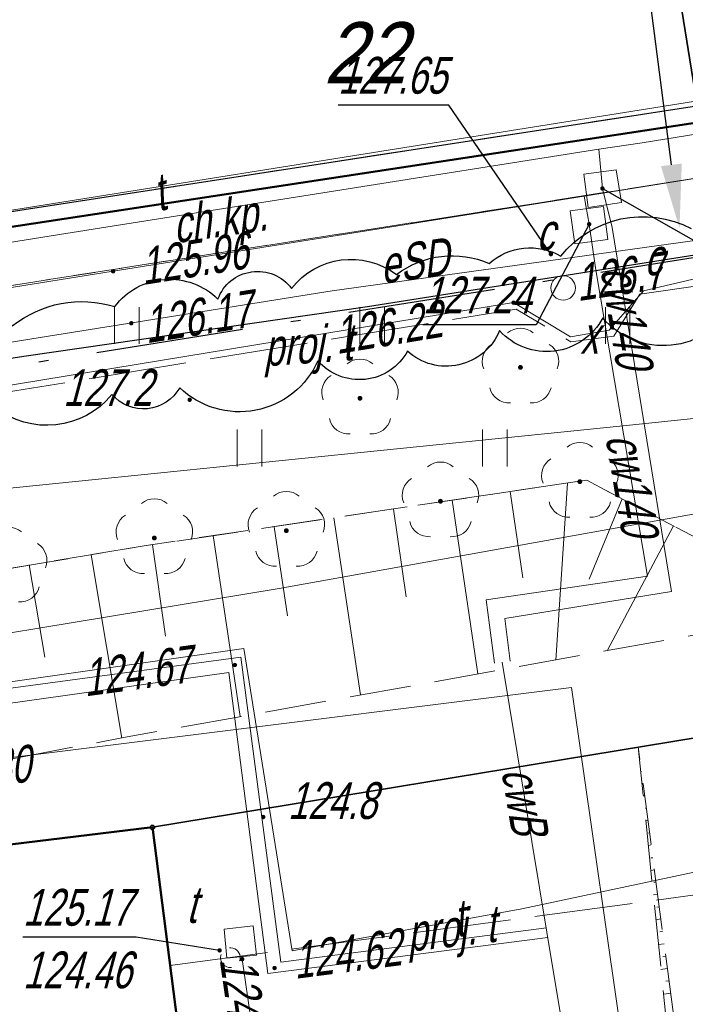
# Model space of a CAD drawing. Extents: x 7463256 to 7464485, y 5957341 to 5958260.
# Tile 39 of 256: x 7463398 to 7463412, y 5957503 to 5957523. Entities that reach past the tile are written whole.
import ezdxf
from ezdxf import colors
from ezdxf.entities.mleader import LeaderData, LeaderLine
from ezdxf.enums import TextEntityAlignment as Align
from ezdxf.math import Vec2, Vec3

# ---------------------------------------------------------------- set-up
doc = ezdxf.new("R2010")
doc.units = 0
doc.header["$MEASUREMENT"] = 0
for name, pattern in [('1.5_0.5', [2, 1.5, -0.5]), ('218-500', [1, 0.5, -0.5]), ('GAK', [5.2, 3, -1, 0.2, -1]), ('l219_500', [0]), ('mz1.0_0.5', [1.5, 1, -0.5]), ('mz1.25_0.5', [1.75, 1.25, -0.5]), ('mz2.0_0.5', [2.5, 2, -0.5])]:
    doc.linetypes.add(name, pattern=pattern)
doc.layers.get('0').update_dxf_attribs({"color": 2, "linetype": 'CONTINUOUS', "lineweight": 5})
for name, color, linetype in [('000 Inne (niezydentyfikowane)', 7, 'CONTINUOUS'), ('211-Nr działki', 7, 'CONTINUOUS'), ('218-Granica użytku', 7, 'CONTINUOUS'), ('219-Linia granicy', 7, 'CONTINUOUS'), ('312-Budynek (powierzchnia)', 7, 'CONTINUOUS'), ('chodnik (powierzchnia)', 7, 'CONTINUOUS'), ('chodnik (powierzchnia)-Atr17', 7, 'CONTINUOUS'), ('drzewo liściaste (punkt)', 7, 'CONTINUOUS'), ('jezdnia (powierzchnia)', 7, 'CONTINUOUS'), ('krawężnik (linia)', 7, 'CONTINUOUS'), ('ogrodzenie trwałe (linia)', 7, 'CONTINUOUS'), ('przewód ciepłowniczy (linia)', 7, 'CONTINUOUS'), ('przewód ciepłowniczy (linia)-Atr1', 7, 'CONTINUOUS'), ('przewód elektroenergetyczny (linia)', 7, 'CONTINUOUS'), ('przewód elektroenergetyczny (linia)-Atr1', 7, 'CONTINUOUS'), ('przewód telekomunikacyjny (linia)', 7, 'CONTINUOUS'), ('przewód telekomunikacyjny (linia)-Atr1', 7, 'CONTINUOUS'), ('przewód telekomunikacyjny - projektowany lub w budowie (linia) - ob. projektowany', 7, 'CONTINUOUS'), ('przewód telekomunikacyjny - projektowany lub w budowie (linia) - ob. projektowany-Atr1', 7, 'CONTINUOUS'), ('przewód wodociągowy (linia)', 7, 'CONTINUOUS'), ('przewód wodociągowy (linia)-Atr1', 7, 'CONTINUOUS'), ('Punkt budynku', 7, 'CONTINUOUS'), ('punkt o określonej wysokości (sieć ciepłownicza)', 7, 'CONTINUOUS'), ('punkt o określonej wysokości (sieć ciepłownicza)-Atr2', 7, 'CONTINUOUS'), ('punkt o określonej wysokości (sieć elektroenergetyczna)', 7, 'CONTINUOUS'), ('punkt o określonej wysokości (sieć elektroenergetyczna)-Atr2', 7, 'CONTINUOUS'), ('punkt o określonej wysokości (sieć niezidentyfikowana)', 7, 'CONTINUOUS'), ('punkt o określonej wysokości (sieć niezidentyfikowana)-Atr2', 7, 'CONTINUOUS'), ('punkt o określonej wysokości (sieć telekomunikacyjna)', 7, 'CONTINUOUS'), ('punkt o określonej wysokości (sieć telekomunikacyjna)-Atr2', 7, 'CONTINUOUS'), ('punkt o określonej wysokości (sieć telekomunikacyjna)-Atr3', 7, 'CONTINUOUS'), ('punkt wysokościowy naturalny', 7, 'CONTINUOUS'), ('punkt wysokościowy naturalny-Atr2', 7, 'CONTINUOUS'), ('rura ochronna - przewód elektroenergetyczny (linia)', 7, 'CONTINUOUS'), ('skarpa nieumocniona (powierzchnia)', 7, 'CONTINUOUS'), ('studzienka - przewód ciepłowniczy (powierzchnia)', 7, 'CONTINUOUS'), ('studzienka - przewód ciepłowniczy (powierzchnia)-Atr17', 7, 'CONTINUOUS'), ('studzienka - przewód telekomunikacyjny (powierzchnia)', 7, 'CONTINUOUS'), ('studzienka - przewód telekomunikacyjny (powierzchnia)-Atr17', 7, 'CONTINUOUS'), ('trawnik (powierzchnia)', 7, 'CONTINUOUS'), ('trawnik (powierzchnia) - symbol', 7, 'CONTINUOUS'), ('urządzenie techniczne projektowane lub w budowie (sieć telekomunikacyjna) - punkt - ob. projektowany', 7, 'CONTINUOUS'), ('właz okrągły - siec niezidentyfikowana (punkt)', 7, 'CONTINUOUS'), ('właz okrągły - siec niezidentyfikowana (punkt)-Atr17', 7, 'CONTINUOUS')]:
    doc.layers.add(name, color=color, linetype=linetype)
doc.layers.add('____proj LSN', color=1, linetype='CONTINUOUS', lineweight=5)
doc.layers.add('OBMBS-21-18876-opis proj', color=1, linetype='CONTINUOUS', lineweight=18)
doc.styles.get("Standard").update_dxf_attribs({"font": 'txt', "width": 0.75})
doc.linetypes.add('902-500', pattern='A,3.75,0,[1,ksztalty.shx,S=0.5,R=0,X=0,Y=0],3.75', length=7.5)

# ---------------------------------------------------------------- blocks, each defined once
blk = doc.blocks.new('OP021')
at = {"linetype": 'Continuous', "lineweight": 13}
h = blk.add_hatch(color=0, dxfattribs=at)
edge = h.paths.add_edge_path()
edge.add_arc((0, 0), 0.05, 0, 360)
at = {"color": 0, "linetype": 'Continuous', "lineweight": 13}
for centre, start, end in [((0, 0.4), 49.272, 130.728), ((-0.38, 0.124), 121.308, 202.548), ((0.38, 0.124), 337.452, 58.692), ((-0.235, -0.324), 193.221, 274.871), ((0.235, -0.324), 265.129, 346.779)]:
    blk.add_arc(centre, 0.4, start, end, dxfattribs=at)
blk = doc.blocks.new('PW01')
at = {"linetype": 'Continuous', "lineweight": 13}
h = blk.add_hatch(color=0, dxfattribs=at)
edge = h.paths.add_edge_path()
edge.add_arc((0, 0), 0.045, 0, 360)
blk = doc.blocks.new('US22')
at = {"color": 0, "linetype": 'Continuous', "lineweight": 13}
blk.add_circle((0, 0), 0.25, dxfattribs=at)
blk = doc.blocks.new('TU04')
at = {"color": 0, "linetype": 'Continuous', "lineweight": 13}
for p, q in [((0, 0), (0, 0.75)), ((0.5, 0), (0.5, 0.75))]:
    blk.add_line(p, q, dxfattribs=at)
blk = doc.blocks.new('US01P')
at = {"color": 0, "linetype": 'Continuous', "lineweight": 13}
for points in [[(0.082, 0.181), (0.072, 0.186), (0.034, 0.197), (-0.006, 0.2), (-0.046, 0.194), (-0.084, 0.182), (-0.118, 0.161), (-0.148, 0.135), (-0.172, 0.103), (-0.189, 0.066), (-0.198, 0.028), (-0.2, -0.001)], [(-0.082, -0.182), (-0.061, -0.191), (-0.022, -0.199), (0.018, -0.199), (0.057, -0.192), (0.094, -0.177), (0.127, -0.155), (0.155, -0.126), (0.177, -0.093), (0.192, -0.056), (0.199, -0.016), (0.2, 0)]]:
    blk.add_lwpolyline(points, dxfattribs=at)
blk = doc.blocks.new('PUNKTBUD')
at = {"color": 0}
blk.add_circle((0, 0), 0.045, dxfattribs=at)

msp = doc.modelspace()

# ---------------------------------------------------------------- linework, layer by layer
at = {"layer": '000 Inne (niezydentyfikowane)', "color": 7, "linetype": 'Continuous', "lineweight": 13}
for p, q in [((7463408.21, 5957513.01), (7463408.47, 5957511.25)), ((7463409.38, 5957513.18), (7463409.14, 5957509.57)), ((7463407.03, 5957512.83), (7463407.55, 5957509.29)), ((7463410.49, 5957512.86), (7463409.82, 5957511.22)), ((7463405.83, 5957512.65), (7463406.09, 5957510.86)), ((7463404.62, 5957512.47), (7463405.16, 5957508.86)), ((7463403.4, 5957512.29), (7463403.67, 5957510.47)), ((7463411.54, 5957512.31), (7463410.19, 5957509.76)), ((7463402.16, 5957512.11), (7463402.71, 5957508.42)), ((7463400.92, 5957511.92), (7463401.19, 5957510.06)), ((7463399.67, 5957511.72), (7463400.3, 5957507.98)), ((7463398.41, 5957511.51), (7463398.73, 5957509.63)), ((7463410.89, 5957507.3), (7463410.87, 5957507.3)), ((7463410.92, 5957507.05), (7463410.91, 5957507.05)), ((7463410.95, 5957506.8), (7463410.92, 5957506.8)), ((7463410.98, 5957506.55), (7463410.97, 5957506.55)), ((7463411.02, 5957506.3), (7463410.97, 5957506.29)), ((7463411.05, 5957506.05), (7463411.03, 5957506.04)), ((7463411.08, 5957505.8), (7463411.03, 5957505.79)), ((7463411.12, 5957505.54), (7463411.08, 5957505.54)), ((7463411.15, 5957505.29), (7463411.08, 5957505.28)), ((7463411.18, 5957505.04), (7463411.14, 5957505.04)), ((7463411.22, 5957504.79), (7463411.13, 5957504.78)), ((7463411.25, 5957504.54), (7463411.2, 5957504.53)), ((7463411.28, 5957504.29), (7463411.18, 5957504.27)), ((7463411.32, 5957504.04), (7463411.26, 5957504.03)), ((7463411.35, 5957503.78), (7463411.23, 5957503.77)), ((7463411.38, 5957503.53), (7463411.32, 5957503.52)), ((7463411.41, 5957503.28), (7463411.28, 5957503.26)), ((7463411.45, 5957503.03), (7463411.38, 5957503.02)), ((7463411.48, 5957502.78), (7463411.34, 5957502.76))]:
    msp.add_line(p, q, dxfattribs=at)
at = {"layer": '218-Granica użytku', "color": 3, "linetype": '218-500', "lineweight": 18, "flags": 128}
msp.add_lwpolyline([(7463415.55, 5957521.07), (7463349.73, 5957511.05)], dxfattribs=at)
at = {"layer": '219-Linia granicy', "color": 3, "linetype": 'l219_500', "lineweight": 50, "flags": 128}
msp.add_lwpolyline([(7463415.55, 5957521.07), (7463349.73, 5957511.05)], dxfattribs=at)
at = {"layer": '312-Budynek (powierzchnia)', "color": 7, "linetype": 'Continuous', "lineweight": 50, "flags": 128}
for points in [[(7463388.59, 5957504.66), (7463400.92, 5957506.16)], [(7463400.92, 5957506.16), (7463406.36, 5957463.55)]]:
    msp.add_lwpolyline(points, dxfattribs=at)
at = {"layer": '____proj LSN', "color": 7, "lineweight": 30}
for points in [[(7463387.158, 5957514.648, -0.31525), (7463389.118, 5957514.93, -0.309176), (7463390.887, 5957515.145, -0.5206), (7463390.887, 5957515.145, -0.549395), (7463392.579, 5957515.414, -0.5206), (7463392.579, 5957515.414, -0.328656), (7463395.018, 5957515.687, -0.39779), (7463396.803, 5957516.025, -0.5206), (7463396.803, 5957516.025, -0.690642), (7463398.063, 5957516.385, -0.5206), (7463398.063, 5957516.385, -0.248275), (7463400.153, 5957516.78, -0.5206), (7463400.153, 5957516.78, -0.454027), (7463402.255, 5957516.933, -0.5206), (7463402.255, 5957516.933, -0.597325), (7463403.754, 5957517.149, -0.5206), (7463403.754, 5957517.149, -0.411443), (7463405.894, 5957517.432, -0.5206), (7463405.894, 5957517.432, -0.272536), (7463407.784, 5957517.66, -0.326959), (7463409.244, 5957517.806, -0.5206), (7463409.244, 5957517.806, -0.359769), (7463411.898, 5957518.374, -0.5206)], [(7463412.751, 5957516.816, -0.5206), (7463410.096, 5957516.548, -0.5206), (7463410.096, 5957516.548, -0.5206), (7463407.995, 5957516.29, -0.5206), (7463407.995, 5957516.29, -0.5206), (7463406.118, 5957515.87, -0.5206), (7463406.118, 5957515.87, -0.5206), (7463404.293, 5957515.672, -0.5206), (7463404.293, 5957515.672, -0.5206), (7463401.477, 5957515.125, -0.5206), (7463401.477, 5957515.125, -0.5206), (7463400.095, 5957514.99, -0.5206), (7463400.095, 5957514.99, -0.413148), (7463397.703, 5957514.735, -0.5206)]]:
    msp.add_lwpolyline(points, format="xyb", dxfattribs=at)
at = {"layer": 'chodnik (powierzchnia)', "color": 7, "linetype": 'mz1.0_0.5', "lineweight": 18, "flags": 128}
msp.add_lwpolyline([(7463445.75, 5957498.83), (7463448.8, 5957499.45), (7463452.23, 5957512.33), (7463455.11, 5957523.13), (7463454.05, 5957524.28), (7463440.57, 5957522.28), (7463440.12, 5957521.69), (7463439.86, 5957520.84), (7463439.85, 5957520.02), (7463438.85, 5957519.83), (7463438.92, 5957521.22), (7463439.26, 5957522.18), (7463439.84, 5957522.97), (7463440.27, 5957523.26), (7463454.47, 5957525.36), (7463455.66, 5957524.38), (7463456.51, 5957523.19), (7463456.62, 5957522.72), (7463448.75, 5957493.58), (7463451.12, 5957475.5), (7463437.85, 5957473.77), (7463433.94, 5957462.22), (7463435.56, 5957449.69), (7463433.99, 5957449.58), (7463432.42, 5957462.31), (7463436.18, 5957473.6), (7463436.08, 5957474.28), (7463434.06, 5957474.08), (7463433.72, 5957477.59), (7463435.62, 5957477.87), (7463435.09, 5957481.83), (7463432.27, 5957481.21), (7463431.86, 5957484.28), (7463434.75, 5957484.8), (7463431.42, 5957510.68), (7463431.13, 5957512.62), (7463430.41, 5957518.67), (7463429.88, 5957519.81), (7463429.03, 5957520.73), (7463427.91, 5957521.34), (7463426.39, 5957521.68), (7463420.12, 5957520.67), (7463375.89, 5957513.74), (7463376.01, 5957515.32), (7463418.79, 5957521.92), (7463421.69, 5957522.49), (7463426.09, 5957523.13), (7463427.78, 5957522.99), (7463429.27, 5957522.42), (7463430.5, 5957521.48), (7463431.44, 5957520.19), (7463431.96, 5957518.66), (7463437.54, 5957475.3), (7463448.6, 5957476.77)], close=True, dxfattribs=at)
at = {"layer": 'jezdnia (powierzchnia)', "color": 7, "linetype": '1.5_0.5', "lineweight": 18, "flags": 128}
msp.add_lwpolyline([(7463591.769, 5957590.04), (7463594.62, 5957579.65), (7463594.79, 5957579.07), (7463596.31, 5957573.71), (7463597.08, 5957571.26), (7463598.44, 5957567.63), (7463599.77, 5957563.99), (7463601.39, 5957560.33), (7463603, 5957556.92), (7463604.8, 5957553.45), (7463606.67, 5957549.88), (7463607.91, 5957547.85), (7463608.89, 5957546.32), (7463610.59, 5957543.72), (7463613.11, 5957540.23), (7463614.06, 5957539.06), (7463616.64, 5957535.71), (7463619.11, 5957532.45), (7463621.08, 5957529.83), (7463628.6, 5957519.98), (7463628.85, 5957519.6), (7463629.15, 5957519.23), (7463629.46, 5957518.87), (7463629.77, 5957518.51), (7463630.08, 5957518.15), (7463630.4, 5957517.79), (7463630.71, 5957517.44), (7463631.03, 5957517.09), (7463631.36, 5957516.74), (7463631.69, 5957516.39), (7463632.02, 5957516.05), (7463632.35, 5957515.71), (7463632.67, 5957515.38), (7463632.99, 5957515.05), (7463633.31, 5957514.73), (7463633.64, 5957514.41), (7463633.97, 5957514.1), (7463634.3, 5957513.79), (7463634.64, 5957513.48), (7463634.98, 5957513.18), (7463635.33, 5957512.88), (7463635.68, 5957512.58), (7463636.03, 5957512.29), (7463636.4, 5957511.99), (7463636.78, 5957511.7), (7463637.16, 5957511.42), (7463637.55, 5957511.14), (7463637.94, 5957510.87), (7463638.34, 5957510.6), (7463638.74, 5957510.35), (7463639.14, 5957510.09), (7463639.55, 5957509.85), (7463639.96, 5957509.61), (7463640.38, 5957509.38), (7463642.84, 5957508.24), (7463664.97, 5957492.53), (7463637.77, 5957502.4), (7463635.02, 5957503.55), (7463634.57, 5957503.76), (7463634.12, 5957503.98), (7463633.68, 5957504.22), (7463633.25, 5957504.47), (7463632.83, 5957504.73), (7463632.41, 5957505), (7463632.01, 5957505.29), (7463631.61, 5957505.59), (7463631.22, 5957505.9), (7463630.84, 5957506.22), (7463629.34, 5957507.67), (7463614.31, 5957526.12), (7463607.42, 5957531.18), (7463601.26, 5957534.12), (7463592.11, 5957537.46), (7463582.8, 5957540.04), (7463578.77, 5957540.9), (7463562.61, 5957542.27), (7463545.44, 5957541.57), (7463525.75, 5957538.68), (7463489.6, 5957533.13), (7463485.87, 5957532.52), (7463482.19, 5957530.95), (7463472.45, 5957526.44), (7463471.25, 5957525.52), (7463470.32, 5957524.14), (7463469.89, 5957523.54), (7463467.66, 5957515.23), (7463467.32, 5957515.32), (7463466.99, 5957515.41), (7463466.65, 5957515.5), (7463466.18, 5957513.75), (7463466.52, 5957513.66), (7463466.85, 5957513.57), (7463467.19, 5957513.48), (7463469.89, 5957523.54), (7463463.58, 5957500.08), (7463463.25, 5957500.17), (7463462.92, 5957500.25), (7463462.59, 5957500.34), (7463462.14, 5957498.62), (7463462.47, 5957498.53), (7463462.8, 5957498.45), (7463463.13, 5957498.36), (7463459.63, 5957485.41), (7463458.39, 5957485.74), (7463455.73, 5957476.33), (7463457.09, 5957475.96), (7463463.86, 5957474.19), (7463464.79, 5957477.72), (7463467.83, 5957476.92), (7463467.77, 5957476.7), (7463467.71, 5957476.47), (7463467.66, 5957476.25), (7463468.82, 5957475.94), (7463468.88, 5957476.17), (7463468.93, 5957476.4), (7463468.99, 5957476.62), (7463469.28, 5957476.55), (7463469.96, 5957476.37), (7463470.75, 5957479.31), (7463471.02, 5957479.24), (7463471.29, 5957479.17), (7463471.56, 5957479.1), (7463471.83, 5957479.03), (7463469.83, 5957470.77), (7463468.39, 5957465.19), (7463471.46, 5957464.38), (7463467.55, 5957451.02), (7463465.51, 5957447), (7463462.32, 5957444.2), (7463449.04, 5957441.48), (7463441.03, 5957432.97), (7463438.44, 5957432.79), (7463435.93, 5957446.13), (7463438.61, 5957447.13), (7463439.57, 5957448.35), (7463450.04, 5957473.65), (7463451.08, 5957474.98), (7463451.12, 5957475.5), (7463448.75, 5957493.58), (7463456.62, 5957522.72), (7463456.51, 5957523.19), (7463455.66, 5957524.38), (7463454.47, 5957525.36), (7463440.27, 5957523.26), (7463439.84, 5957522.97), (7463439.26, 5957522.18), (7463438.92, 5957521.22), (7463438.85, 5957519.83), (7463439.85, 5957520.02), (7463442.8, 5957520.53), (7463445.75, 5957498.83), (7463448.6, 5957476.77), (7463437.54, 5957475.3), (7463431.96, 5957518.66), (7463431.44, 5957520.19), (7463430.5, 5957521.48), (7463429.27, 5957522.42), (7463427.78, 5957522.99), (7463426.09, 5957523.13), (7463421.69, 5957522.49), (7463418.79, 5957521.92), (7463376.01, 5957515.32), (7463334.96, 5957509.14), (7463334.47, 5957515.53), (7463334.26, 5957521.17), (7463334.04, 5957522.29), (7463334.48, 5957520.99), (7463334.79, 5957520.19), (7463335.34, 5957519.65), (7463336.05, 5957519.42), (7463337.13, 5957519.61), (7463338.12, 5957520.23), (7463338.91, 5957521.17), (7463339.69, 5957522.36), (7463342.64, 5957522.54), (7463343.21, 5957521.22), (7463343.94, 5957520.24), (7463344.8, 5957519.42), (7463345.72, 5957518.76), (7463346.74, 5957518.19), (7463347.84, 5957517.75), (7463348.77, 5957517.46), (7463382.62, 5957522.66), (7463407.52, 5957526.48), (7463412.42, 5957527.23), (7463432.39, 5957530.36), (7463438.28, 5957531.28), (7463439.27, 5957531.43), (7463440.77, 5957531.67), (7463463.05, 5957535.17), (7463469.41, 5957536.19), (7463485.95, 5957538.82), (7463487.91, 5957539.15), (7463505.7, 5957542.11), (7463506.8, 5957542.48), (7463507.91, 5957543.56), (7463509.24, 5957545.81), (7463509.79, 5957547.9), (7463514.89, 5957549.48), (7463515.34, 5957548.02), (7463516.02, 5957546.59), (7463516.84, 5957545.44), (7463517.92, 5957544.71), (7463519.34, 5957544.39), (7463529.12, 5957545.81), (7463536.72, 5957547.02), (7463542.97, 5957547.77), (7463550.75, 5957548.47), (7463557.74, 5957548.84), (7463562.91, 5957548.67), (7463569.76, 5957548.4), (7463579.41, 5957548.08), (7463582.97, 5957549.54), (7463585.43, 5957551.54), (7463587.37, 5957553.5), (7463588.97, 5957555.95), (7463589.14, 5957555.59), (7463589.64, 5957556.42), (7463590.36, 5957558.13), (7463590.82, 5957559.79), (7463591.1, 5957561.3), (7463591.18, 5957562.71), (7463591.21, 5957564.41), (7463590.65, 5957566.85), (7463589.9, 5957570.06), (7463589.09, 5957573.66), (7463588.01, 5957579.07), (7463587.09, 5957582.93), (7463585.652, 5957589.138)], dxfattribs=at)
at = {"layer": 'krawężnik (linia)', "color": 7, "linetype": 'Continuous', "lineweight": 25, "flags": 128}
msp.add_lwpolyline([(7463336.04, 5957503.32), (7463376.55, 5957509.27), (7463375.89, 5957513.74), (7463376.01, 5957515.32), (7463418.79, 5957521.92), (7463421.69, 5957522.49), (7463426.09, 5957523.13), (7463427.78, 5957522.99), (7463429.27, 5957522.42), (7463430.5, 5957521.48), (7463431.44, 5957520.19), (7463431.96, 5957518.66), (7463437.54, 5957475.3)], dxfattribs=at)
at = {"layer": 'ogrodzenie trwałe (linia)', "color": 7, "linetype": '902-500', "lineweight": 35, "flags": 128}
msp.add_lwpolyline([(7463412.06, 5957508), (7463400.92, 5957506.16)], dxfattribs=at)
at = {"layer": 'przewód ciepłowniczy (linia)', "color": 212, "linetype": 'Continuous', "lineweight": 18, "flags": 128}
for points in [[(7463387.18, 5957516.35), (7463399.03, 5957518.25), (7463410.02, 5957519.99), (7463410.9, 5957520.12), (7463422.75, 5957522.04), (7463430.95, 5957523.46)], [(7463430.14, 5957522.28), (7463423.85, 5957521.27), (7463411.97, 5957519.39), (7463409.72, 5957519.03), (7463400.12, 5957517.5), (7463388.26, 5957515.6), (7463376.4, 5957513.8), (7463375.46, 5957513.61), (7463375.14, 5957513.34), (7463374.95, 5957512.92), (7463375.02, 5957511.94), (7463375.3, 5957509.43), (7463375.49, 5957507.69), (7463375.7, 5957506.8), (7463375.98, 5957506.47), (7463376.38, 5957506.33), (7463377.41, 5957506.39), (7463381.02, 5957506.93), (7463381.69, 5957506.8), (7463382.11, 5957506.62), (7463382.38, 5957506.3), (7463382.7, 5957505.4), (7463384.51, 5957490.52), (7463386.16, 5957478.58)], [(7463410.02, 5957519.99), (7463410.09, 5957519.19), (7463410.29, 5957518.39), (7463411.5, 5957510.97), (7463408.1, 5957510.42), (7463408.21, 5957509.55)], [(7463407.89, 5957509.51), (7463407.72, 5957510.8), (7463411.01, 5957511.28), (7463409.95, 5957517.57), (7463409.82, 5957518.46), (7463409.72, 5957519.03)], [(7463305.77, 5957496.7), (7463313.32, 5957497.56), (7463321.14, 5957498.46), (7463320.36, 5957505.18), (7463410.51, 5957514.35), (7463436.6, 5957517.07), (7463437.18, 5957511.34), (7463444.15, 5957511.8), (7463446.07, 5957511.87)], [(7463408.95, 5957504.11), (7463403.54, 5957503.41), (7463402.72, 5957509.63), (7463390.71, 5957508.01), (7463391.31, 5957504.99)], [(7463408.05, 5957509.53), (7463408.96, 5957504.02), (7463412.2, 5957484.5), (7463415.1, 5957462.36), (7463415.14, 5957462.1)], [(7463391.66, 5957505.03), (7463391.21, 5957507.73), (7463402.48, 5957509.32), (7463403.27, 5957503.18), (7463408.98, 5957503.91)]]:
    msp.add_lwpolyline(points, dxfattribs=at)
at = {"layer": 'przewód elektroenergetyczny (linia)', "color": 1, "linetype": 'Continuous', "lineweight": 18, "flags": 128}
for points in [[(7463545.53, 5957525.01), (7463533.65, 5957524.5), (7463526.21, 5957524.15), (7463517.9, 5957524.11), (7463510.15, 5957524.07), (7463494.86, 5957524.3), (7463487.59, 5957524.4), (7463477.05, 5957524.31), (7463470.92, 5957524.22), (7463470.27, 5957524.18), (7463455.64, 5957523.2), (7463447.97, 5957523.03), (7463439.55, 5957521.79), (7463432.39, 5957520.97), (7463427.96, 5957520.46), (7463418.24, 5957519), (7463404.58, 5957517.1), (7463398.46, 5957516.12), (7463384.16, 5957513.79), (7463369.43, 5957511.47), (7463359.36, 5957510.05)], [(7463428.55, 5957515.45), (7463418.52, 5957513.73), (7463403.5, 5957511.03), (7463396.58, 5957509.89), (7463392.57, 5957509.46), (7463378.67, 5957508.18), (7463372.04, 5957507.61), (7463362.13, 5957504.89), (7463355.32, 5957504.04), (7463349.36, 5957503.37), (7463350.82, 5957492), (7463351.75, 5957485.03), (7463351.95, 5957483.37), (7463352.12, 5957478.75), (7463352.28, 5957475.33)], [(7463428.55, 5957515.45), (7463418.52, 5957513.73), (7463403.5, 5957511.03), (7463396.58, 5957509.89), (7463392.57, 5957509.46), (7463378.67, 5957508.18), (7463372.04, 5957507.61), (7463362.13, 5957504.89), (7463355.32, 5957504.04)], [(7463418.52, 5957513.73), (7463403.5, 5957511.03), (7463396.58, 5957509.89), (7463392.57, 5957509.46), (7463378.67, 5957508.18), (7463372.04, 5957507.61), (7463362.13, 5957504.89), (7463355.32, 5957504.04)]]:
    msp.add_lwpolyline(points, dxfattribs=at)
at = {"layer": 'przewód telekomunikacyjny (linia)', "color": 30, "linetype": 'Continuous', "lineweight": 18, "flags": 128}
for points in [[(7463467.08, 5957542.44), (7463461.53, 5957543.44), (7463460.37, 5957541.23), (7463437.06, 5957537.73), (7463435.23, 5957539.04), (7463433.1, 5957538.85), (7463431.26, 5957536.86), (7463410.91, 5957533.7), (7463411.85, 5957527.81), (7463413.45, 5957517.69), (7463410.93, 5957517.1), (7463410.23, 5957516.3), (7463409.44, 5957516.16), (7463408.28, 5957516.86), (7463377.06, 5957511.73), (7463377.53, 5957507.38), (7463372.63, 5957506.78), (7463365.34, 5957504.64), (7463347.17, 5957502.57)], [(7463389.33, 5957443.44), (7463381.32, 5957504.15), (7463381.28, 5957504.49), (7463381.15, 5957504.82), (7463380.93, 5957505.37), (7463376.14, 5957504.79), (7463373.9, 5957505.39), (7463373.87, 5957505.69), (7463373.22, 5957514.08), (7463373.19, 5957514.4), (7463373.52, 5957514.52), (7463375.12, 5957515.09), (7463430.27, 5957523.89), (7463432.74, 5957523.74), (7463433.08, 5957523.72), (7463433.13, 5957523.38), (7463434.74, 5957513.4), (7463435.48, 5957512.31), (7463435.68, 5957512.01), (7463436.04, 5957512), (7463438.27, 5957511.91), (7463441.29, 5957512.31), (7463442.61, 5957512.05), (7463442.94, 5957511.98)], [(7463391.21, 5957504.98), (7463390.56, 5957508.06), (7463402.78, 5957509.81), (7463403.77, 5957503.64), (7463408.45, 5957504.5), (7463412.41, 5957505.34)], [(7463408.39, 5957456.73), (7463408.31, 5957460.7), (7463406.77, 5957473.61), (7463405.5, 5957483.49), (7463404.12, 5957494), (7463402.74, 5957503.52)]]:
    msp.add_lwpolyline(points, dxfattribs=at)
at = {"layer": 'przewód telekomunikacyjny - projektowany lub w budowie (linia) - ob. projektowany', "color": 30, "linetype": 'mz2.0_0.5', "lineweight": 18, "flags": 128}
for points in [[(7463410.85, 5957517.03), (7463413.42, 5957517.41)], [(7463410.32, 5957516.18), (7463410.85, 5957517.03)], [(7463296.33, 5957497.38), (7463306.23, 5957498.42), (7463319.16, 5957499.75), (7463324.16, 5957499.86), (7463337.54, 5957501.34), (7463362.48, 5957503.87), (7463372.7, 5957506.76), (7463377.82, 5957507.21), (7463379, 5957509.46), (7463391.26, 5957511.36), (7463392.42, 5957514.13), (7463408.33, 5957516.73), (7463409.45, 5957516.06)], [(7463409.45, 5957516.06), (7463410.32, 5957516.18)], [(7463401.28, 5957503.34), (7463412.56, 5957504.86)]]:
    msp.add_lwpolyline(points, dxfattribs=at)
at = {"layer": 'przewód wodociągowy (linia)', "color": 5, "linetype": 'Continuous', "lineweight": 18, "flags": 128}
msp.add_lwpolyline([(7463379.75, 5957503.36), (7463382.18, 5957504.18), (7463386.09, 5957505.59), (7463388.67, 5957506.42), (7463391.68, 5957506.79), (7463400.99, 5957507.95), (7463409.46, 5957509.01), (7463410.62, 5957500.91), (7463412.18, 5957490.12), (7463412.61, 5957486.81), (7463414.78, 5957487.12)], dxfattribs=at)
at = {"layer": 'punkt o określonej wysokości (sieć ciepłownicza)-Atr2', "color": 7, "flags": 128}
for points in [[(7463410.09, 5957519.19), (7463412.09, 5957518.05), (7463414.398, 5957518.05)], [(7463409.82, 5957518.46), (7463408.74, 5957516.41), (7463406.432, 5957516.41)]]:
    msp.add_lwpolyline(points, dxfattribs=at)
at = {"layer": 'punkt o określonej wysokości (sieć niezidentyfikowana)-Atr2', "color": 7, "flags": 128}
msp.add_lwpolyline([(7463409.04, 5957517.85), (7463406.96, 5957520.89), (7463404.703, 5957520.89)], dxfattribs=at)
at = {"layer": 'punkt o określonej wysokości (sieć telekomunikacyjna)-Atr2', "color": 7, "flags": 128}
msp.add_lwpolyline([(7463402.29, 5957503.65), (7463400.59, 5957503.92), (7463398.282, 5957503.92)], dxfattribs=at)
at = {"layer": 'rura ochronna - przewód elektroenergetyczny (linia)', "color": 6, "linetype": 'Continuous', "lineweight": 30}
msp.add_lwpolyline([(7463386.77, 5957514.07), (7463392, 5957514.78), (7463398.3, 5957515.77), (7463405.3, 5957516.78), (7463412.49, 5957517.92), (7463412.43, 5957518.35), (7463410.86, 5957528.11), (7463409.56, 5957534.77), (7463414.2, 5957535.49), (7463419.88, 5957536.34), (7463430.87, 5957538.05)], dxfattribs=at)
at = {"layer": 'rura ochronna - przewód elektroenergetyczny (linia)', "color": 1, "linetype": 'Continuous', "lineweight": 35, "flags": 128}
msp.add_lwpolyline([(7463410.86, 5957528.11), (7463412.43, 5957518.35)], dxfattribs=at)
at = {"layer": 'skarpa nieumocniona (powierzchnia)', "color": 7, "linetype": 'mz1.25_0.5', "lineweight": 18, "flags": 128}
for points in [[(7463414.79, 5957510.59), (7463400.33, 5957507.99), (7463388.83, 5957505.8), (7463379.26, 5957504.64), (7463379.1, 5957502.37), (7463375.06, 5957499.48), (7463369.89, 5957497.05), (7463365.92, 5957495.63), (7463350.52, 5957491.84), (7463363.07, 5957495.8), (7463368.72, 5957498.88), (7463373.44, 5957501.36), (7463376.83, 5957503.28), (7463377.07, 5957505.56), (7463378.99, 5957507.88), (7463389.09, 5957509.94), (7463400.75, 5957511.9), (7463409.77, 5957513.24)], [(7463417.16, 5957459.63), (7463415.77, 5957459.46), (7463410.82, 5957507.8)]]:
    msp.add_lwpolyline(points, close=True, dxfattribs=at)
at = {"layer": 'studzienka - przewód ciepłowniczy (powierzchnia)', "color": 212, "linetype": 'Continuous', "lineweight": 18, "flags": 128}
for points in [[(7463409.71, 5957519.48), (7463410.37, 5957519.57), (7463410.48, 5957518.9), (7463409.8, 5957518.8)], [(7463409.53, 5957518.06), (7463409.43, 5957518.73), (7463410.11, 5957518.82), (7463410.2, 5957518.15)]]:
    msp.add_lwpolyline(points, close=True, dxfattribs=at)
at = {"layer": 'studzienka - przewód telekomunikacyjny (powierzchnia)', "color": 30, "linetype": 'Continuous', "lineweight": 18, "flags": 128}
msp.add_lwpolyline([(7463402.44, 5957503.49), (7463402.38, 5957504.08), (7463402.97, 5957504.15), (7463403.04, 5957503.55)], close=True, dxfattribs=at)
at = {"layer": 'trawnik (powierzchnia)', "color": 7, "linetype": 'mz1.0_0.5', "lineweight": 18, "flags": 128}
msp.add_lwpolyline([(7463427.91, 5957521.34), (7463429.03, 5957520.73), (7463429.88, 5957519.81), (7463430.41, 5957518.67), (7463431.13, 5957512.62), (7463430.73, 5957512.56), (7463430.33, 5957512.5), (7463429.94, 5957512.45), (7463429.54, 5957512.39), (7463421.14, 5957511.36), (7463414.79, 5957510.59), (7463409.77, 5957513.24), (7463400.75, 5957511.9), (7463389.09, 5957509.94), (7463378.99, 5957507.88), (7463377.07, 5957505.56), (7463376.83, 5957503.28), (7463376.64, 5957503.17), (7463336.31, 5957496.02), (7463335.88, 5957500.81), (7463335.15, 5957507.63), (7463336.04, 5957503.32), (7463376.55, 5957509.27), (7463375.89, 5957513.74), (7463420.12, 5957520.67), (7463426.39, 5957521.68)], close=True, dxfattribs=at)

# ---------------------------------------------------------------- block references
at = {"layer": 'drzewo liściaste (punkt)', "color": 94, "linetype": 'Continuous', "lineweight": 13}
for p in [(7463408.42, 5957515.54), (7463405.15, 5957514.91), (7463409.63, 5957513.21), (7463406.79, 5957512.81), (7463403.65, 5957512.21), (7463400.96, 5957512.06), (7463397.99, 5957511.48)]:
    msp.add_blockref('OP021', p, dxfattribs=at)
at = {"layer": 'Punkt budynku', "color": 5, "linetype": 'Continuous', "lineweight": 18}
msp.add_blockref('PUNKTBUD', (7463400.92, 5957506.16), dxfattribs=at)
at = {"layer": 'punkt o określonej wysokości (sieć ciepłownicza)', "color": 212, "linetype": 'Continuous', "lineweight": 13}
for p in [(7463410.09, 5957519.19), (7463409.82, 5957518.46), (7463400.12, 5957517.5), (7463402.6, 5957509.47), (7463403.41, 5957503.29)]:
    msp.add_blockref('PW01', p, dxfattribs=at)
at = {"layer": 'punkt o określonej wysokości (sieć elektroenergetyczna)', "color": 1, "linetype": 'Continuous', "lineweight": 13, "rotation": 9.097000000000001}
msp.add_blockref('PW01', (7463400.49, 5957516.44), dxfattribs=at)
at = {"layer": 'punkt o określonej wysokości (sieć niezidentyfikowana)', "color": 7, "linetype": 'Continuous', "lineweight": 13}
msp.add_blockref('PW01', (7463409.04, 5957517.85), dxfattribs=at)
at = {"layer": 'punkt o określonej wysokości (sieć telekomunikacyjna)', "color": 30, "linetype": 'Continuous', "lineweight": 13}
for p in [(7463408.28, 5957516.86), (7463402.29, 5957503.65), (7463402.75, 5957503.47)]:
    msp.add_blockref('PW01', p, dxfattribs=at)
at = {"layer": 'punkt wysokościowy naturalny', "color": 7, "linetype": 'Continuous', "lineweight": 13}
for p in [(7463401.68, 5957514.88), (7463403.18, 5957506.37)]:
    msp.add_blockref('PW01', p, dxfattribs=at)
at = {"layer": 'trawnik (powierzchnia) - symbol', "color": 7, "linetype": 'Continuous', "lineweight": 18}
for p in [(7463400.15, 5957516.02), (7463405.15, 5957516.02), (7463410.15, 5957516.02), (7463402.65, 5957513.52), (7463407.65, 5957513.52)]:
    msp.add_blockref('TU04', p, dxfattribs=at)
at = {"layer": 'urządzenie techniczne projektowane lub w budowie (sieć telekomunikacyjna) - punkt - ob. projektowany', "color": 30, "linetype": 'Continuous', "lineweight": 18, "rotation": 275.31}
msp.add_blockref('US01P', (7463402.51, 5957503.5), dxfattribs=at)
at = {"layer": 'właz okrągły - siec niezidentyfikowana (punkt)', "color": 7, "linetype": 'Continuous', "lineweight": 18}
msp.add_blockref('US22', (7463409.29, 5957517.16), dxfattribs=at)

# ---------------------------------------------------------------- texts
at = {"layer": '211-Nr działki', "color": 3, "linetype": 'Continuous', "lineweight": 18, "oblique": 15, "width": 0.9}
msp.add_text('22', height=1.25, dxfattribs=at).set_placement((7463404.41, 5957522.58), align=Align.TOP_LEFT)
at = {"layer": 'chodnik (powierzchnia)-Atr17', "color": 7, "oblique": 15, "width": 0.72}
msp.add_text('ch.kp.', height=0.75, rotation=8.14, dxfattribs=at).set_placement((7463401.38, 5957518.07))
at = {"layer": 'przewód ciepłowniczy (linia)-Atr1', "color": 212, "oblique": 15, "width": 0.72}
for s, rotation, p in [('cw140', -80.738, (7463410.42, 5957517.61)), ('cw140', -80.434, (7463410.52, 5957514.19)), ('cwB', -80.622, (7463408.4, 5957507.38))]:
    msp.add_text(s, height=0.75, rotation=rotation, dxfattribs=at).set_placement(p, align=Align.MIDDLE_LEFT)
at = {"layer": 'przewód elektroenergetyczny (linia)-Atr1', "color": 1, "oblique": 15, "width": 0.72}
msp.add_text('eSD', height=0.75, rotation=8.2, dxfattribs=at).set_placement((7463405.6, 5957517.24))
at = {"layer": 'przewód telekomunikacyjny (linia)-Atr1', "color": 30, "oblique": 15, "width": 0.72}
for rotation, p in [(17.1, (7463401.05, 5957518.71)), (11.16, (7463407.12, 5957503.91))]:
    msp.add_text('t', height=0.75, rotation=rotation, dxfattribs=at).set_placement(p)
at = {"layer": 'przewód telekomunikacyjny - projektowany lub w budowie (linia) - ob. projektowany-Atr1', "color": 30, "oblique": 15, "width": 0.72}
for rotation, p in [(4.03, (7463403.2, 5957515.56)), (6.52, (7463406.14, 5957503.62))]:
    msp.add_text('proj. t', height=0.75, rotation=rotation, dxfattribs=at).set_placement(p)
at = {"layer": 'przewód wodociągowy (linia)-Atr1', "color": 5, "oblique": 15, "width": 0.72}
msp.add_text('woD80', height=0.75, rotation=7.04, dxfattribs=at).set_placement((7463396.23, 5957506.82))
at = {"layer": 'punkt o określonej wysokości (sieć ciepłownicza)-Atr2', "color": 212, "oblique": 15, "width": 0.72}
for s, rotation, p in [('125.96', 9.056, (7463400.67, 5957517.59)), ('124.67', 7.682, (7463399.5, 5957509.2)), ('124.62', 7.373, (7463403.78, 5957503.44))]:
    msp.add_text(s, height=0.75, rotation=rotation, dxfattribs=at).set_placement(p, align=Align.MIDDLE_LEFT)
msp.add_text('127.24', height=0.75, dxfattribs=at).set_placement((7463406.432, 5957516.418), align=Align.BOTTOM_LEFT)
at = {"layer": 'punkt o określonej wysokości (sieć elektroenergetyczna)-Atr2', "color": 1, "oblique": 15, "width": 0.72}
for s, rotation, p in [('126.7', 8.41, (7463409.59, 5957516.89)), ('126.17', 8.96, (7463400.8, 5957516.03))]:
    msp.add_text(s, height=0.75, rotation=rotation, dxfattribs=at).set_placement(p)
at = {"layer": 'punkt o określonej wysokości (sieć niezidentyfikowana)-Atr2', "color": 7, "oblique": 15, "width": 0.72}
msp.add_text('127.65', height=0.75, dxfattribs=at).set_placement((7463404.703, 5957520.897), align=Align.BOTTOM_LEFT)
at = {"layer": 'punkt o określonej wysokości (sieć telekomunikacyjna)-Atr2', "color": 30, "oblique": 15, "width": 0.72}
for s, rotation, p in [('126.22', 9.33, (7463404.68, 5957515.81)), ('124.69', 278.24, (7463402.29, 5957503.46))]:
    msp.add_text(s, height=0.75, rotation=rotation, dxfattribs=at).set_placement(p)
msp.add_text('125.17', height=0.75, dxfattribs=at).set_placement((7463398.282, 5957503.928), align=Align.BOTTOM_LEFT)
at = {"layer": 'punkt o określonej wysokości (sieć telekomunikacyjna)-Atr3', "color": 30, "oblique": 15, "width": 0.72}
msp.add_text('124.46', height=0.75, dxfattribs=at).set_placement((7463398.282, 5957502.652), align=Align.BOTTOM_LEFT)
at = {"layer": 'punkt wysokościowy naturalny-Atr2', "color": 7, "oblique": 15, "width": 0.72}
for s, p in [('127.2', (7463399.1, 5957514.75)), ('124.8', (7463403.68, 5957506.33))]:
    msp.add_text(s, height=0.75, dxfattribs=at).set_placement(p)
at = {"layer": 'studzienka - przewód ciepłowniczy (powierzchnia)-Atr17', "color": 212, "oblique": 15, "width": 0.72}
for p in [(7463408.74, 5957517.93), (7463410.94, 5957517.42)]:
    msp.add_text('c', height=0.75, dxfattribs=at).set_placement(p)
at = {"layer": 'studzienka - przewód telekomunikacyjny (powierzchnia)-Atr17', "color": 30, "oblique": 15, "width": 0.72}
msp.add_text('t', height=0.75, dxfattribs=at).set_placement((7463401.61, 5957504.21))
at = {"layer": 'właz okrągły - siec niezidentyfikowana (punkt)-Atr17', "color": 7, "oblique": 15, "width": 0.72}
msp.add_text('x', height=0.75, dxfattribs=at).set_placement((7463409.64, 5957515.82))

# ---------------------------------------------------------------- next in the draw order: leaders
at = {"layer": 'OBMBS-21-18876-opis proj', "lineweight": 20}
ml = msp.add_multileader_mtext('Standard', dxfattribs=at)
ml.set_content('\\pxqc;{\\W1;\\fArial|b0|i0|c238|p34;kabel układany po trasie kabla przeznaczonego do unieczynnienia\\PL=37 m}', color=256)
ml.set_leader_properties()
ml.build(insert=Vec2(0, 0))
ml.multileader.update_dxf_attribs({"has_text_frame": 1, "text_right_attachment_type": 0, "dogleg_length": 0.36, "arrow_head_size": 1.3})
ctx = ml.context
ctx.base_point, ctx.char_height, ctx.arrow_head_size, ctx.landing_gap_size, ctx.plane_origin, ctx.plane_x_axis, ctx.plane_y_axis = Vec3(7463375.055, 5957579.452, -10.8), 1.3, 1.3, 0.09, Vec3(7463493.131, 5957618.345, -10.8), Vec3(0.999998, -0.001891), Vec3(0.001891, 0.999998)
ctx.right_attachment, ctx.text_align_type = 0, 2
notes = []
notes.append((ctx, [(1, (1, 1, 0), (7463403.771, 5957580.059, -10.8), (-0.999998, 0.001891), 0.36, [(1, [(7463411.661, 5957518.381, -10.8)], 0, [])])]))
ctx.mtext.insert, ctx.mtext.text_direction, ctx.mtext.rotation, ctx.mtext.width, ctx.mtext.defined_height, ctx.mtext.alignment, ctx.mtext.flow_direction = Vec3(7463389.234, 5957580.086, -10.8), Vec3(0.999998, -0.001891), 6.281295, 28.41378, 27.692, 2, 5
ctx.mtext.has_bg_fill, ctx.mtext.bg_color, ctx.mtext.bg_scale_factor, ctx.mtext.bg_transparency, ctx.mtext.use_window_bg_color = 1, -1023410167, 1.5, 0, 1
for ctx, leaders in notes:
    for number, flags, end, landing, length, lines in leaders:
        leader = LeaderData()
        leader.index, (leader.has_last_leader_line, leader.has_dogleg_vector, leader.attachment_direction) = number, flags
        leader.last_leader_point, leader.dogleg_vector, leader.dogleg_length = Vec3(end), Vec3(landing), length
        for number, points, colour, breaks in lines:
            line = LeaderLine()
            line.index, line.vertices, line.color, line.breaks = number, Vec3.list(points), colors.encode_raw_color(colour), breaks
            leader.lines.append(line)
        ctx.leaders.append(leader)

# ---------------------------------------------------------------- next in the draw order: linework, layer by layer
at = {"layer": '____proj LSN', "linetype": 'GAK', "lineweight": 30}
msp.add_lwpolyline([(7463557.034, 5957527.754), (7463529.836, 5957525.858), (7463527.492, 5957526.661), (7463507.677, 5957526.871), (7463490.682, 5957526.889), (7463481.867, 5957526.354), (7463473.823, 5957525.303), (7463453.066, 5957523.762), (7463448.119, 5957522.43), (7463440.616, 5957521.377), (7463428.652, 5957519.905), (7463414.914, 5957518.134), (7463413.023, 5957517.95), (7463377.03, 5957512.203, 0.407803), (7463376.614, 5957511.641), (7463376.983, 5957508.951), (7463376.78, 5957507.939, -0.297323), (7463376.355, 5957507.596), (7463372.592, 5957507.217), (7463367.616, 5957505.977, 0.395758), (7463367.382, 5957505.61), (7463369.408, 5957490.504, -0.400476), (7463369.004, 5957489.945), (7463355.008, 5957487.349, 0.393739)], format="xyb", dxfattribs=at)

doc.saveas('drawing.dxf')
